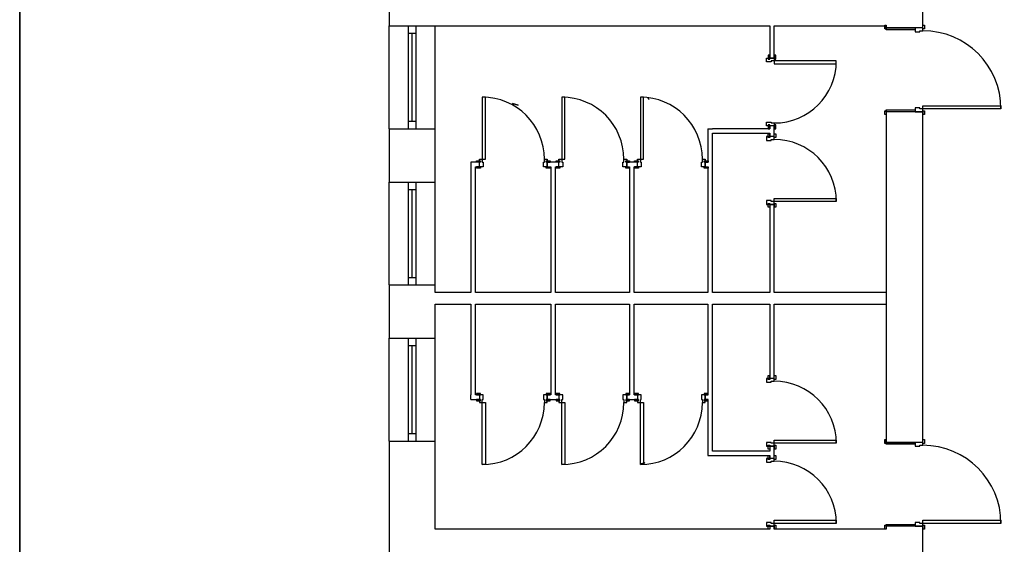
# Model space of a CAD drawing. Header units: millimetres. Extents: x -16803 to -7085, y -9068 to 2537.
# Tile 10 of 33: x -16141 to -14849, y -1048 to -360. Entities that reach past the tile are written whole.
import ezdxf

# ---------------------------------------------------------------- set-up
doc = ezdxf.new("R2010")
doc.units = ezdxf.units.MM
doc.header["$MEASUREMENT"] = 0
for name, color, linetype in [('2D - Ogólne', 7, 'Continuous'), ('DLX_BLD0_FL1_LUM 12', 1, 'Continuous'), ('Konstrukcja - Ściany zew', 7, 'Continuous')]:
    doc.layers.add(name, color=color, linetype=linetype)
doc.layers.add('DLX_BLD0_FL1_LUM 1', color=7, linetype='Continuous', true_color=0x002aff)
doc.layers.add('DLX_BLD0_FL1_LUM 6', color=7, linetype='Continuous', true_color=0x002aff)
doc.layers.add('elektryka', color=255, linetype='Continuous', lineweight=35)

msp = doc.modelspace()

# ---------------------------------------------------------------- linework, layer by layer
at = {"layer": '2D - Ogólne', "color": 7, "linetype": 'Continuous', "lineweight": -3}
msp.add_line((-15004.2, -707.7), (-15004.2, -732.7), dxfattribs=at)
at = {"layer": 'DLX_BLD0_FL1_LUM 1', "lineweight": -3}
for points in [[(-15088.6, -442.1, 0), (-15088.6, -442.1, 0)], [(-15088.6, -442.1, 0), (-15088.6, -442.1, 0)], [(-15073.6, -442.1, 0), (-15073.6, -442.1, 0)], [(-15073.6, -442.1, 0), (-15073.6, -442.1, 0)], [(-15502.3, -456.7, 0), (-15502.3, -456.7, 0)], [(-15502.3, -456.7, 0), (-15502.3, -456.7, 0)], [(-15487.3, -471.7, 0), (-15494.8, -469.7, 0)], [(-15494.8, -469.7, 0), (-15494.8, -469.7, 0)], [(-15494.8, -469.7, 0), (-15487.3, -471.7, 0)], [(-15494.8, -469.7, 0), (-15494.8, -469.7, 0)], [(-15494.8, -469.7, 0), (-15487.3, -471.7, 0)], [(-15487.3, -471.7, 0), (-15494.8, -469.7, 0)], [(-15487.3, -471.7, 0), (-15487.3, -471.7, 0)], [(-15487.3, -471.7, 0), (-15487.3, -471.7, 0)], [(-15276.3, -469.7, 0), (-15276.3, -469.7, 0)], [(-15276.3, -469.7, 0), (-15276.3, -469.7, 0)], [(-15088.6, -468, 0), (-15088.6, -468, 0)], [(-15088.6, -468, 0), (-15088.6, -468, 0)], [(-15213.1, -797.8, 0), (-15213.1, -797.8, 0)], [(-15213.1, -797.8, 0), (-15213.1, -797.8, 0)], [(-15483.8, -923.5, 0), (-15483.8, -923.5, 0)], [(-15483.8, -923.5, 0), (-15483.8, -923.5, 0)], [(-15270.8, -918.1, 0), (-15270.8, -918.1, 0)], [(-15270.8, -918.1, 0), (-15270.8, -918.1, 0)], [(-15509.8, -938.5, 0), (-15509.8, -938.5, 0)], [(-15509.8, -938.5, 0), (-15509.8, -938.5, 0)], [(-15483.8, -938.5, 0), (-15483.8, -938.5, 0)], [(-15483.8, -938.5, 0), (-15483.8, -938.5, 0)], [(-15102, -953.3, 0), (-15102, -953.3, 0)], [(-15102, -953.3, 0), (-15102, -953.3, 0)], [(-15094.5, -966.2, 0), (-15094.5, -966.2, 0)], [(-15094.5, -966.2, 0), (-15094.5, -966.2, 0)]]:
    msp.add_polyline3d(points, dxfattribs=at)
at = {"layer": 'DLX_BLD0_FL1_LUM 12', "lineweight": -3}
for points in [[(-15318.8, -460.8, 0), (-15318.8, -460.8, 0)], [(-15318.8, -460.8, 0), (-15318.8, -460.8, 0)], [(-15317, -462.6, 0), (-15315.2, -464.5, 0)], [(-15315.2, -464.5, 0), (-15317, -462.6, 0)], [(-15315.2, -464.5, 0), (-15315.2, -464.5, 0)], [(-15315.2, -464.5, 0), (-15315.2, -464.5, 0)], [(-15305.2, -464.5, 0), (-15305.2, -464.5, 0)], [(-15305.2, -464.5, 0), (-15305.2, -464.5, 0)], [(-15301.5, -460.8, 0), (-15301.5, -460.8, 0)], [(-15301.5, -460.8, 0), (-15301.5, -460.8, 0)], [(-15091.4, -914.5, 0), (-15091.4, -914.5, 0)], [(-15091.4, -914.5, 0), (-15091.4, -914.5, 0)], [(-15081.4, -914.5, 0), (-15081.4, -914.5, 0)], [(-15081.4, -914.5, 0), (-15081.4, -914.5, 0)], [(-15326, -922.4, 0), (-15326, -922.4, 0)], [(-15326, -922.4, 0), (-15326, -922.4, 0)], [(-15321, -941.1, 0), (-15326, -942.4, 0)], [(-15326, -942.4, 0), (-15321, -941.1, 0)], [(-15326, -942.4, 0), (-15321, -941.1, 0)], [(-15326, -942.4, 0), (-15326, -942.4, 0)], [(-15326, -942.4, 0), (-15326, -942.4, 0)], [(-15321, -941.1, 0), (-15321, -941.1, 0)], [(-15321, -941.1, 0), (-15321, -941.1, 0)]]:
    msp.add_polyline3d(points, dxfattribs=at)
at = {"layer": 'DLX_BLD0_FL1_LUM 6', "lineweight": -3}
for points in [[(-15010.8, -563, 0), (-15010.8, -563, 0)], [(-15010.8, -563, 0), (-15010.8, -563, 0)], [(-15005.3, -563, 0), (-15005.3, -563, 0)], [(-15005.3, -563, 0), (-15005.3, -563, 0)], [(-15005.6, -737, 0), (-15005.6, -737, 0)], [(-15005.6, -737, 0), (-15005.6, -737, 0)], [(-15011.1, -855.8, 0), (-15011.1, -855.8, 0)], [(-15011.1, -855.8, 0), (-15011.1, -855.8, 0)], [(-15010.8, -859.6, 0), (-15010.8, -859.6, 0)], [(-15010.8, -859.6, 0), (-15010.8, -859.6, 0)], [(-15005.3, -917.1, 0), (-15005.3, -917.1, 0)], [(-15005.3, -917.1, 0), (-15005.3, -917.1, 0)]]:
    msp.add_polyline3d(points, dxfattribs=at)
at = {"layer": 'elektryka'}
msp.add_lwpolyline([(-10141.1, 2370), (-16141.1, 2370), (-16141.1, -1830), (-10141.1, -1830)], close=True, dxfattribs=at)
at = {"layer": 'Konstrukcja - Ściany zew', "color": 7, "linetype": 'Continuous', "lineweight": -3}
for p, q in [((-15656.2, -367.7), (-15631.2, -367.7)), ((-15656.2, -502.7), (-15656.2, -367.7)), ((-15656.2, -367.7), (-15631.2, -367.7)), ((-15631.2, -367.7), (-15621.2, -367.7)), ((-15631.2, -377.7), (-15631.2, -367.7)), ((-15631.2, -367.7), (-15621.2, -367.7)), ((-15631.2, -367.7), (-15621.2, -367.7)), ((-15621.2, -367.7), (-15596.2, -367.7)), ((-15621.2, -367.7), (-15621.2, -377.7)), ((-15621.2, -367.7), (-15596.2, -367.7)), ((-15596.2, -502.7), (-15596.2, -367.7)), ((-15006.1, -371.7), (-15006.1, -366.7)), ((-15006.1, -366.7), (-15004.2, -366.7)), ((-15004.2, -371.7), (-15006.1, -371.7)), ((-15004.2, -370.4), (-15004.2, -366.7)), ((-15004.2, -366.7), (-15004.2, -371.7)), ((-15004.2, -370.4), (-15004.2, -366.7)), ((-15004.2, -370.4), (-15004.2, -366.7)), ((-14966.2, -370.4), (-15004.2, -370.4)), ((-15004.2, -372.9), (-15004.2, -370.4)), ((-15004.2, -370.4), (-14966.2, -370.4)), ((-14966.2, -370.4), (-15004.2, -370.4)), ((-14966.2, -370.4), (-15004.2, -370.4)), ((-14966.2, -372.9), (-15004.2, -372.9)), ((-14956.2, -370.4), (-14966.2, -370.4)), ((-14966.2, -370.4), (-14966.2, -372.9)), ((-14956.2, -370.4), (-14966.2, -370.4)), ((-14966.2, -370.4), (-14966.2, -375.4)), ((-14956.2, -370.4), (-14966.2, -370.4)), ((-14956.2, -370.4), (-14966.2, -370.4)), ((-14960.2, -375.4), (-14960.2, -374.2)), ((-14960.2, -374.2), (-14956.2, -374.2)), ((-14956.2, -370.4), (-14956.2, -366.7)), ((-14956.2, -371.7), (-14956.2, -366.7)), ((-14956.2, -366.7), (-14954.3, -366.7)), ((-14956.2, -370.4), (-14956.2, -366.7)), ((-14956.2, -370.4), (-14956.2, -366.7)), ((-14956.2, -374.2), (-14956.2, -370.4)), ((-14954.3, -371.7), (-14956.2, -371.7)), ((-14954.3, -366.7), (-14954.3, -371.7)), ((-15621.2, -377.7), (-15631.2, -377.7)), ((-15631.2, -492.7), (-15631.2, -377.7)), ((-15626.2, -492.7), (-15626.2, -377.7)), ((-15621.2, -377.7), (-15621.2, -492.7)), ((-14966.2, -375.4), (-14960.2, -375.4)), ((-15161.2, -410), (-15151.2, -410)), ((-15161.2, -415), (-15161.2, -410)), ((-15157.2, -406.3), (-15159.1, -406.3)), ((-15159.1, -406.3), (-15159.1, -411.3)), ((-15159.1, -411.3), (-15157.2, -411.3)), ((-15157.2, -410), (-15157.2, -406.3)), ((-15157.2, -411.3), (-15157.2, -406.3)), ((-15157.2, -410), (-15157.2, -406.3)), ((-15157.2, -410), (-15157.2, -406.3)), ((-15151.2, -410), (-15157.2, -410)), ((-15151.2, -410), (-15157.2, -410)), ((-15151.2, -410), (-15157.2, -410)), ((-15151.2, -410), (-15151.2, -406.3)), ((-15149.3, -406.3), (-15151.2, -406.3)), ((-15151.2, -406.3), (-15151.2, -411.3)), ((-15151.2, -410), (-15151.2, -406.3)), ((-15151.2, -410), (-15151.2, -406.3)), ((-15151.2, -410), (-15151.2, -413.8)), ((-15151.2, -411.3), (-15149.3, -411.3)), ((-15149.3, -411.3), (-15149.3, -406.3)), ((-15155.2, -415), (-15161.2, -415)), ((-15151.2, -413.8), (-15155.2, -413.8)), ((-15155.2, -413.8), (-15155.2, -415)), ((-15069.8, -413.8), (-15151.2, -413.8)), ((-15151.2, -413.8), (-15151.2, -417.8)), ((-15151.2, -417.8), (-15069.8, -417.8)), ((-15069.8, -417.8), (-15069.8, -413.8)), ((-15534.2, -461.3), (-15534.2, -542.7)), ((-15530.2, -461.3), (-15534.2, -461.3)), ((-15530.2, -542.7), (-15530.2, -461.3)), ((-15429.9, -461.3), (-15429.9, -542.7)), ((-15425.9, -461.3), (-15429.9, -461.3)), ((-15425.9, -542.7), (-15425.9, -461.3)), ((-15326.9, -461.3), (-15326.9, -542.7)), ((-15322.9, -461.3), (-15326.9, -461.3)), ((-15322.9, -542.7), (-15322.9, -461.3)), ((-15004.2, -480.4), (-15004.2, -477.9)), ((-15004.2, -477.9), (-14966.2, -477.9)), ((-14960.2, -475.4), (-14966.2, -475.4)), ((-14966.2, -475.4), (-14966.2, -480.4)), ((-14966.2, -477.9), (-14966.2, -480.4)), ((-14960.2, -476.6), (-14960.2, -475.4)), ((-14956.2, -476.6), (-14960.2, -476.6)), ((-14956.2, -476.6), (-14956.2, -472.6)), ((-14956.2, -472.6), (-14853.8, -472.6)), ((-14956.2, -480.4), (-14956.2, -476.6)), ((-14853.8, -476.6), (-14956.2, -476.6)), ((-14853.8, -472.6), (-14853.8, -476.6)), ((-15006.1, -484.1), (-15006.1, -479.1)), ((-15006.1, -479.1), (-15004.2, -479.1)), ((-15004.2, -484.1), (-15006.1, -484.1)), ((-15004.2, -479.1), (-15004.2, -484.1)), ((-15004.2, -480.4), (-15004.2, -484.1)), ((-14966.2, -480.4), (-15004.2, -480.4)), ((-14966.2, -480.4), (-15004.2, -480.4)), ((-14966.2, -480.4), (-15004.2, -480.4)), ((-14966.2, -480.4), (-15004.2, -480.4)), ((-15004.2, -480.4), (-15004.2, -484.1)), ((-15004.2, -480.4), (-15004.2, -484.1)), ((-14956.2, -480.4), (-14966.2, -480.4)), ((-14966.2, -480.4), (-14956.2, -480.4)), ((-14956.2, -480.4), (-14966.2, -480.4)), ((-14956.2, -480.4), (-14966.2, -480.4)), ((-14956.2, -484.1), (-14956.2, -479.1)), ((-14956.2, -479.1), (-14954.3, -479.1)), ((-14956.2, -480.4), (-14956.2, -484.1)), ((-14956.2, -480.4), (-14956.2, -484.1)), ((-14956.2, -480.4), (-14956.2, -484.1)), ((-14954.3, -484.1), (-14956.2, -484.1)), ((-14954.3, -479.1), (-14954.3, -484.1)), ((-15656.2, -502.7), (-15631.2, -502.7)), ((-15656.2, -502.7), (-15631.2, -502.7)), ((-15631.2, -502.7), (-15631.2, -492.7)), ((-15631.2, -492.7), (-15621.2, -492.7)), ((-15631.2, -502.7), (-15621.2, -502.7)), ((-15631.2, -502.7), (-15621.2, -502.7)), ((-15631.2, -502.7), (-15621.2, -502.7)), ((-15621.2, -492.7), (-15621.2, -502.7)), ((-15621.2, -502.7), (-15596.2, -502.7)), ((-15621.2, -502.7), (-15596.2, -502.7)), ((-15161.2, -494), (-15155.2, -494)), ((-15161.2, -499), (-15161.2, -494)), ((-15151.2, -499), (-15161.2, -499)), ((-15159.1, -497.7), (-15159.1, -502.7)), ((-15157.2, -497.7), (-15159.1, -497.7)), ((-15159.1, -502.7), (-15157.2, -502.7)), ((-15157.2, -502.7), (-15157.2, -497.7)), ((-15157.2, -499), (-15157.2, -502.7)), ((-15151.2, -499), (-15157.2, -499)), ((-15151.2, -499), (-15157.2, -499)), ((-15151.2, -499), (-15157.2, -499)), ((-15157.2, -499), (-15157.2, -502.7)), ((-15157.2, -499), (-15157.2, -502.7)), ((-15155.2, -494), (-15155.2, -495.2)), ((-15155.2, -495.2), (-15151.2, -495.2)), ((-15151.2, -495.2), (-15151.2, -499)), ((-15151.2, -497.7), (-15151.2, -502.7)), ((-15149.3, -497.7), (-15151.2, -497.7)), ((-15151.2, -499), (-15151.2, -502.7)), ((-15151.2, -499), (-15151.2, -502.7)), ((-15151.2, -499), (-15151.2, -502.7)), ((-15151.2, -502.7), (-15149.3, -502.7)), ((-15149.3, -502.7), (-15149.3, -497.7)), ((-15151.2, -513), (-15161.2, -513)), ((-15161.2, -513), (-15161.2, -518)), ((-15159.1, -514.3), (-15159.1, -509.3)), ((-15159.1, -509.3), (-15157.2, -509.3)), ((-15157.2, -514.3), (-15159.1, -514.3)), ((-15157.2, -513), (-15157.2, -509.3)), ((-15157.2, -509.3), (-15157.2, -514.3)), ((-15157.2, -513), (-15157.2, -509.3)), ((-15157.2, -513), (-15157.2, -509.3)), ((-15151.2, -513), (-15157.2, -513)), ((-15151.2, -513), (-15157.2, -513)), ((-15151.2, -513), (-15157.2, -513)), ((-15151.2, -513), (-15151.2, -509.3)), ((-15151.2, -514.3), (-15151.2, -509.3)), ((-15151.2, -509.3), (-15149.3, -509.3)), ((-15151.2, -513), (-15151.2, -509.3)), ((-15151.2, -513), (-15151.2, -509.3)), ((-15151.2, -516.8), (-15151.2, -513)), ((-15149.3, -514.3), (-15151.2, -514.3)), ((-15149.3, -509.3), (-15149.3, -514.3)), ((-15161.2, -518), (-15155.2, -518)), ((-15155.2, -518), (-15155.2, -516.8)), ((-15155.2, -516.8), (-15151.2, -516.8)), ((-15541.7, -546.7), (-15541.7, -544.8)), ((-15541.7, -544.8), (-15536.7, -544.8)), ((-15538, -546.7), (-15541.7, -546.7)), ((-15536.7, -546.7), (-15541.7, -546.7)), ((-15538, -546.7), (-15541.7, -546.7)), ((-15538, -546.7), (-15541.7, -546.7)), ((-15538, -552.7), (-15541.7, -552.7)), ((-15541.7, -554.6), (-15541.7, -552.7)), ((-15541.7, -552.7), (-15536.7, -552.7)), ((-15538, -552.7), (-15541.7, -552.7)), ((-15538, -552.7), (-15541.7, -552.7)), ((-15536.7, -554.6), (-15541.7, -554.6)), ((-15538, -552.7), (-15538, -542.7)), ((-15538, -542.7), (-15534.2, -542.7)), ((-15538, -552.7), (-15538, -546.7)), ((-15538, -552.7), (-15538, -546.7)), ((-15538, -552.7), (-15538, -546.7)), ((-15533, -552.7), (-15538, -552.7)), ((-15536.7, -544.8), (-15536.7, -546.7)), ((-15536.7, -552.7), (-15536.7, -554.6)), ((-15534.2, -542.7), (-15534.2, -546.7)), ((-15534.2, -542.7), (-15530.2, -542.7)), ((-15534.2, -546.7), (-15533, -546.7)), ((-15533, -546.7), (-15533, -552.7)), ((-15454, -552.7), (-15454, -546.7)), ((-15454, -546.7), (-15452.8, -546.7)), ((-15449, -552.7), (-15454, -552.7)), ((-15452.8, -546.7), (-15452.8, -542.7)), ((-15452.8, -542.7), (-15449, -542.7)), ((-15450.3, -544.8), (-15445.3, -544.8)), ((-15450.3, -546.7), (-15450.3, -544.8)), ((-15445.3, -546.7), (-15450.3, -546.7)), ((-15450.3, -552.7), (-15445.3, -552.7)), ((-15450.3, -554.6), (-15450.3, -552.7)), ((-15445.3, -554.6), (-15450.3, -554.6)), ((-15449, -542.7), (-15449, -552.7)), ((-15449, -546.7), (-15445.3, -546.7)), ((-15449, -552.7), (-15449, -546.7)), ((-15449, -552.7), (-15449, -546.7)), ((-15449, -552.7), (-15449, -546.7)), ((-15449, -546.7), (-15445.3, -546.7)), ((-15449, -546.7), (-15445.3, -546.7)), ((-15449, -552.7), (-15445.3, -552.7)), ((-15449, -552.7), (-15445.3, -552.7)), ((-15449, -552.7), (-15445.3, -552.7)), ((-15445.3, -544.8), (-15445.3, -546.7)), ((-15445.3, -552.7), (-15445.3, -554.6)), ((-15437.4, -546.7), (-15437.4, -544.8)), ((-15437.4, -544.8), (-15432.4, -544.8)), ((-15433.7, -546.7), (-15437.4, -546.7)), ((-15432.4, -546.7), (-15437.4, -546.7)), ((-15433.7, -546.7), (-15437.4, -546.7)), ((-15433.7, -546.7), (-15437.4, -546.7)), ((-15433.7, -552.7), (-15437.4, -552.7)), ((-15437.4, -554.6), (-15437.4, -552.7)), ((-15437.4, -552.7), (-15432.4, -552.7)), ((-15433.7, -552.7), (-15437.4, -552.7)), ((-15433.7, -552.7), (-15437.4, -552.7)), ((-15432.4, -554.6), (-15437.4, -554.6)), ((-15433.7, -552.7), (-15433.7, -542.7)), ((-15433.7, -542.7), (-15429.9, -542.7)), ((-15433.7, -552.7), (-15433.7, -546.7)), ((-15433.7, -552.7), (-15433.7, -546.7)), ((-15433.7, -552.7), (-15433.7, -546.7)), ((-15428.7, -552.7), (-15433.7, -552.7)), ((-15432.4, -544.8), (-15432.4, -546.7)), ((-15432.4, -552.7), (-15432.4, -554.6)), ((-15429.9, -542.7), (-15429.9, -546.7)), ((-15429.9, -542.7), (-15425.9, -542.7)), ((-15429.9, -546.7), (-15428.7, -546.7)), ((-15428.7, -546.7), (-15428.7, -552.7)), ((-15349.7, -552.7), (-15349.7, -546.7)), ((-15349.7, -546.7), (-15348.5, -546.7)), ((-15344.7, -552.7), (-15349.7, -552.7)), ((-15348.5, -546.7), (-15348.5, -542.7)), ((-15348.5, -542.7), (-15344.7, -542.7)), ((-15346, -544.8), (-15341, -544.8)), ((-15346, -546.7), (-15346, -544.8)), ((-15341, -546.7), (-15346, -546.7)), ((-15346, -552.7), (-15341, -552.7)), ((-15346, -554.6), (-15346, -552.7)), ((-15341, -554.6), (-15346, -554.6)), ((-15344.7, -542.7), (-15344.7, -552.7)), ((-15344.7, -546.7), (-15341, -546.7)), ((-15344.7, -552.7), (-15344.7, -546.7)), ((-15344.7, -552.7), (-15344.7, -546.7)), ((-15344.7, -552.7), (-15344.7, -546.7)), ((-15344.7, -546.7), (-15341, -546.7)), ((-15344.7, -546.7), (-15341, -546.7)), ((-15344.7, -552.7), (-15341, -552.7)), ((-15344.7, -552.7), (-15341, -552.7)), ((-15344.7, -552.7), (-15341, -552.7)), ((-15341, -544.8), (-15341, -546.7)), ((-15341, -552.7), (-15341, -554.6)), ((-15334.4, -546.7), (-15334.4, -544.8)), ((-15334.4, -544.8), (-15329.4, -544.8)), ((-15330.7, -546.7), (-15334.4, -546.7)), ((-15329.4, -546.7), (-15334.4, -546.7)), ((-15330.7, -546.7), (-15334.4, -546.7)), ((-15330.7, -546.7), (-15334.4, -546.7)), ((-15330.7, -552.7), (-15334.4, -552.7)), ((-15334.4, -554.6), (-15334.4, -552.7)), ((-15334.4, -552.7), (-15329.4, -552.7)), ((-15330.7, -552.7), (-15334.4, -552.7)), ((-15330.7, -552.7), (-15334.4, -552.7)), ((-15329.4, -554.6), (-15334.4, -554.6)), ((-15330.7, -552.7), (-15330.7, -542.7)), ((-15330.7, -542.7), (-15326.9, -542.7)), ((-15330.7, -552.7), (-15330.7, -546.7)), ((-15330.7, -552.7), (-15330.7, -546.7)), ((-15330.7, -552.7), (-15330.7, -546.7)), ((-15325.7, -552.7), (-15330.7, -552.7)), ((-15329.4, -544.8), (-15329.4, -546.7)), ((-15329.4, -552.7), (-15329.4, -554.6)), ((-15326.9, -542.7), (-15326.9, -546.7)), ((-15326.9, -542.7), (-15322.9, -542.7)), ((-15326.9, -546.7), (-15325.7, -546.7)), ((-15325.7, -546.7), (-15325.7, -552.7)), ((-15246.7, -552.7), (-15246.7, -546.7)), ((-15246.7, -546.7), (-15245.5, -546.7)), ((-15241.7, -552.7), (-15246.7, -552.7)), ((-15245.5, -546.7), (-15245.5, -542.7)), ((-15245.5, -542.7), (-15241.7, -542.7)), ((-15243, -544.8), (-15238, -544.8)), ((-15243, -546.7), (-15243, -544.8)), ((-15238, -546.7), (-15243, -546.7)), ((-15243, -552.7), (-15238, -552.7)), ((-15243, -554.6), (-15243, -552.7)), ((-15238, -554.6), (-15243, -554.6)), ((-15241.7, -542.7), (-15241.7, -552.7)), ((-15241.7, -546.7), (-15238, -546.7)), ((-15241.7, -552.7), (-15241.7, -546.7)), ((-15241.7, -552.7), (-15241.7, -546.7)), ((-15241.7, -552.7), (-15241.7, -546.7)), ((-15241.7, -546.7), (-15238, -546.7)), ((-15241.7, -546.7), (-15238, -546.7)), ((-15241.7, -552.7), (-15238, -552.7)), ((-15241.7, -552.7), (-15238, -552.7)), ((-15241.7, -552.7), (-15238, -552.7)), ((-15238, -544.8), (-15238, -546.7)), ((-15238, -552.7), (-15238, -554.6)), ((-15656.2, -572.7), (-15631.2, -572.7)), ((-15656.2, -707.7), (-15656.2, -572.7)), ((-15656.2, -572.7), (-15631.2, -572.7)), ((-15631.2, -572.7), (-15621.2, -572.7)), ((-15631.2, -582.7), (-15631.2, -572.7)), ((-15631.2, -572.7), (-15621.2, -572.7)), ((-15631.2, -572.7), (-15621.2, -572.7)), ((-15621.2, -572.7), (-15596.2, -572.7)), ((-15621.2, -572.7), (-15621.2, -582.7)), ((-15621.2, -572.7), (-15596.2, -572.7)), ((-15596.2, -707.7), (-15596.2, -572.7)), ((-15621.2, -582.7), (-15631.2, -582.7)), ((-15631.2, -697.7), (-15631.2, -582.7)), ((-15626.2, -697.7), (-15626.2, -582.7)), ((-15621.2, -582.7), (-15621.2, -697.7)), ((-15155.2, -597), (-15161.2, -597)), ((-15161.2, -597), (-15161.2, -602)), ((-15161.2, -602), (-15151.2, -602)), ((-15159.1, -605.7), (-15159.1, -600.7)), ((-15159.1, -600.7), (-15157.2, -600.7)), ((-15157.2, -605.7), (-15159.1, -605.7)), ((-15157.2, -600.7), (-15157.2, -605.7)), ((-15157.2, -602), (-15157.2, -605.7)), ((-15151.2, -602), (-15157.2, -602)), ((-15151.2, -602), (-15157.2, -602)), ((-15151.2, -602), (-15157.2, -602)), ((-15157.2, -602), (-15157.2, -605.7)), ((-15157.2, -602), (-15157.2, -605.7)), ((-15155.2, -598.2), (-15155.2, -597)), ((-15151.2, -598.2), (-15155.2, -598.2)), ((-15151.2, -598.2), (-15151.2, -594.2)), ((-15151.2, -594.2), (-15069.8, -594.2)), ((-15151.2, -602), (-15151.2, -598.2)), ((-15069.8, -598.2), (-15151.2, -598.2)), ((-15151.2, -605.7), (-15151.2, -600.7)), ((-15151.2, -600.7), (-15149.3, -600.7)), ((-15151.2, -602), (-15151.2, -605.7)), ((-15151.2, -602), (-15151.2, -605.7)), ((-15151.2, -602), (-15151.2, -605.7)), ((-15149.3, -605.7), (-15151.2, -605.7)), ((-15149.3, -600.7), (-15149.3, -605.7)), ((-15069.8, -594.2), (-15069.8, -598.2)), ((-15656.2, -707.7), (-15631.2, -707.7)), ((-15656.2, -707.7), (-15631.2, -707.7)), ((-15631.2, -707.7), (-15631.2, -697.7)), ((-15631.2, -697.7), (-15621.2, -697.7)), ((-15631.2, -707.7), (-15621.2, -707.7)), ((-15631.2, -707.7), (-15621.2, -707.7)), ((-15631.2, -707.7), (-15621.2, -707.7)), ((-15621.2, -697.7), (-15621.2, -707.7)), ((-15621.2, -707.7), (-15596.2, -707.7)), ((-15621.2, -707.7), (-15596.2, -707.7)), ((-15656.2, -777.6), (-15631.2, -777.6)), ((-15656.2, -912.6), (-15656.2, -777.6)), ((-15656.2, -777.6), (-15631.2, -777.6)), ((-15631.2, -777.6), (-15621.2, -777.6)), ((-15631.2, -787.6), (-15631.2, -777.6)), ((-15631.2, -777.6), (-15621.2, -777.6)), ((-15631.2, -777.6), (-15621.2, -777.6)), ((-15621.2, -787.6), (-15631.2, -787.6)), ((-15631.2, -902.6), (-15631.2, -787.6)), ((-15626.2, -902.6), (-15626.2, -787.6)), ((-15621.2, -777.6), (-15596.2, -777.6)), ((-15621.2, -777.6), (-15621.2, -787.6)), ((-15621.2, -777.6), (-15596.2, -777.6)), ((-15621.2, -787.6), (-15621.2, -902.6)), ((-15596.2, -912.6), (-15596.2, -777.6)), ((-15159.1, -831.5), (-15159.1, -826.5)), ((-15159.1, -826.5), (-15157.2, -826.5)), ((-15157.2, -830.2), (-15157.2, -826.5)), ((-15157.2, -826.5), (-15157.2, -831.5)), ((-15157.2, -830.2), (-15157.2, -826.5)), ((-15157.2, -830.2), (-15157.2, -826.5)), ((-15151.2, -830.2), (-15151.2, -826.5)), ((-15151.2, -831.5), (-15151.2, -826.5)), ((-15151.2, -826.5), (-15149.3, -826.5)), ((-15151.2, -830.2), (-15151.2, -826.5)), ((-15151.2, -830.2), (-15151.2, -826.5)), ((-15149.3, -826.5), (-15149.3, -831.5)), ((-15151.2, -830.2), (-15161.2, -830.2)), ((-15161.2, -830.2), (-15161.2, -835.2)), ((-15161.2, -835.2), (-15155.2, -835.2)), ((-15157.2, -831.5), (-15159.1, -831.5)), ((-15151.2, -830.2), (-15157.2, -830.2)), ((-15151.2, -830.2), (-15157.2, -830.2)), ((-15151.2, -830.2), (-15157.2, -830.2)), ((-15155.2, -835.2), (-15155.2, -834)), ((-15155.2, -834), (-15151.2, -834)), ((-15151.2, -834), (-15151.2, -830.2)), ((-15149.3, -831.5), (-15151.2, -831.5)), ((-15536.7, -850), (-15541.7, -850)), ((-15541.7, -850), (-15541.7, -851.9)), ((-15538, -851.9), (-15541.7, -851.9)), ((-15541.7, -851.9), (-15536.7, -851.9)), ((-15538, -851.9), (-15541.7, -851.9)), ((-15538, -851.9), (-15541.7, -851.9)), ((-15538, -851.9), (-15538, -857.9)), ((-15538, -851.9), (-15538, -861.9)), ((-15533, -851.9), (-15538, -851.9)), ((-15538, -851.9), (-15538, -857.9)), ((-15538, -851.9), (-15538, -857.9)), ((-15536.7, -851.9), (-15536.7, -850)), ((-15533, -857.9), (-15533, -851.9)), ((-15454, -851.9), (-15454, -857.9)), ((-15449, -851.9), (-15454, -851.9)), ((-15445.3, -850), (-15450.3, -850)), ((-15450.3, -850), (-15450.3, -851.9)), ((-15450.3, -851.9), (-15445.3, -851.9)), ((-15449, -851.9), (-15445.3, -851.9)), ((-15449, -851.9), (-15449, -857.9)), ((-15449, -861.9), (-15449, -851.9)), ((-15449, -851.9), (-15449, -857.9)), ((-15449, -851.9), (-15449, -857.9)), ((-15449, -851.9), (-15445.3, -851.9)), ((-15449, -851.9), (-15445.3, -851.9)), ((-15445.3, -851.9), (-15445.3, -850)), ((-15432.4, -850), (-15437.4, -850)), ((-15437.4, -850), (-15437.4, -851.9)), ((-15433.7, -851.9), (-15437.4, -851.9)), ((-15437.4, -851.9), (-15432.4, -851.9)), ((-15433.7, -851.9), (-15437.4, -851.9)), ((-15433.7, -851.9), (-15437.4, -851.9)), ((-15433.7, -851.9), (-15433.7, -857.9)), ((-15433.7, -851.9), (-15433.7, -861.9)), ((-15428.7, -851.9), (-15433.7, -851.9)), ((-15433.7, -851.9), (-15433.7, -857.9)), ((-15433.7, -851.9), (-15433.7, -857.9)), ((-15432.4, -851.9), (-15432.4, -850)), ((-15428.7, -857.9), (-15428.7, -851.9)), ((-15349.7, -851.9), (-15349.7, -857.9)), ((-15344.7, -851.9), (-15349.7, -851.9)), ((-15341, -850), (-15346, -850)), ((-15346, -850), (-15346, -851.9)), ((-15346, -851.9), (-15341, -851.9)), ((-15344.7, -851.9), (-15341, -851.9)), ((-15344.7, -851.9), (-15344.7, -857.9)), ((-15344.7, -861.9), (-15344.7, -851.9)), ((-15344.7, -851.9), (-15344.7, -857.9)), ((-15344.7, -851.9), (-15344.7, -857.9)), ((-15344.7, -851.9), (-15341, -851.9)), ((-15344.7, -851.9), (-15341, -851.9)), ((-15341, -851.9), (-15341, -850)), ((-15329.4, -850), (-15334.4, -850)), ((-15334.4, -850), (-15334.4, -851.9)), ((-15330.7, -851.9), (-15334.4, -851.9)), ((-15334.4, -851.9), (-15329.4, -851.9)), ((-15330.7, -851.9), (-15334.4, -851.9)), ((-15330.7, -851.9), (-15334.4, -851.9)), ((-15330.7, -851.9), (-15330.7, -857.9)), ((-15330.7, -851.9), (-15330.7, -861.9)), ((-15325.7, -851.9), (-15330.7, -851.9)), ((-15330.7, -851.9), (-15330.7, -857.9)), ((-15330.7, -851.9), (-15330.7, -857.9)), ((-15329.4, -851.9), (-15329.4, -850)), ((-15325.7, -857.9), (-15325.7, -851.9)), ((-15246.7, -851.9), (-15246.7, -857.9)), ((-15241.7, -851.9), (-15246.7, -851.9)), ((-15238, -850), (-15243, -850)), ((-15243, -850), (-15243, -851.9)), ((-15243, -851.9), (-15238, -851.9)), ((-15241.7, -851.9), (-15238, -851.9)), ((-15241.7, -851.9), (-15241.7, -857.9)), ((-15241.7, -861.9), (-15241.7, -851.9)), ((-15241.7, -851.9), (-15241.7, -857.9)), ((-15241.7, -851.9), (-15241.7, -857.9)), ((-15241.7, -851.9), (-15238, -851.9)), ((-15241.7, -851.9), (-15238, -851.9)), ((-15238, -851.9), (-15238, -850)), ((-15538, -857.9), (-15541.7, -857.9)), ((-15536.7, -857.9), (-15541.7, -857.9)), ((-15541.7, -857.9), (-15541.7, -859.8)), ((-15538, -857.9), (-15541.7, -857.9)), ((-15538, -857.9), (-15541.7, -857.9)), ((-15541.7, -859.8), (-15536.7, -859.8)), ((-15538, -861.9), (-15534.2, -861.9)), ((-15536.7, -859.8), (-15536.7, -857.9)), ((-15534.2, -861.9), (-15534.2, -857.9)), ((-15534.2, -857.9), (-15533, -857.9)), ((-15534.2, -943.3), (-15534.2, -861.9)), ((-15534.2, -861.9), (-15530.2, -861.9)), ((-15530.2, -861.9), (-15530.2, -943.3)), ((-15454, -857.9), (-15452.8, -857.9)), ((-15452.8, -857.9), (-15452.8, -861.9)), ((-15452.8, -861.9), (-15449, -861.9)), ((-15445.3, -857.9), (-15450.3, -857.9)), ((-15450.3, -857.9), (-15450.3, -859.8)), ((-15450.3, -859.8), (-15445.3, -859.8)), ((-15449, -857.9), (-15445.3, -857.9)), ((-15449, -857.9), (-15445.3, -857.9)), ((-15449, -857.9), (-15445.3, -857.9)), ((-15445.3, -859.8), (-15445.3, -857.9)), ((-15433.7, -857.9), (-15437.4, -857.9)), ((-15432.4, -857.9), (-15437.4, -857.9)), ((-15437.4, -857.9), (-15437.4, -859.8)), ((-15433.7, -857.9), (-15437.4, -857.9)), ((-15433.7, -857.9), (-15437.4, -857.9)), ((-15437.4, -859.8), (-15432.4, -859.8)), ((-15433.7, -861.9), (-15429.9, -861.9)), ((-15432.4, -859.8), (-15432.4, -857.9)), ((-15429.9, -861.9), (-15429.9, -857.9)), ((-15429.9, -857.9), (-15428.7, -857.9)), ((-15429.9, -943.3), (-15429.9, -861.9)), ((-15429.9, -861.9), (-15425.9, -861.9)), ((-15425.9, -861.9), (-15425.9, -943.3)), ((-15349.7, -857.9), (-15348.5, -857.9)), ((-15348.5, -857.9), (-15348.5, -861.9)), ((-15348.5, -861.9), (-15344.7, -861.9)), ((-15341, -857.9), (-15346, -857.9)), ((-15346, -857.9), (-15346, -859.8)), ((-15346, -859.8), (-15341, -859.8)), ((-15344.7, -857.9), (-15341, -857.9)), ((-15344.7, -857.9), (-15341, -857.9)), ((-15344.7, -857.9), (-15341, -857.9)), ((-15341, -859.8), (-15341, -857.9)), ((-15330.7, -857.9), (-15334.4, -857.9)), ((-15329.4, -857.9), (-15334.4, -857.9)), ((-15334.4, -857.9), (-15334.4, -859.8)), ((-15330.7, -857.9), (-15334.4, -857.9)), ((-15330.7, -857.9), (-15334.4, -857.9)), ((-15334.4, -859.8), (-15329.4, -859.8)), ((-15330.7, -861.9), (-15326.9, -861.9)), ((-15329.4, -859.8), (-15329.4, -857.9)), ((-15326.9, -861.9), (-15326.9, -857.9)), ((-15326.9, -857.9), (-15325.7, -857.9)), ((-15326.9, -943.3), (-15326.9, -861.9)), ((-15326.9, -861.9), (-15322.9, -861.9)), ((-15322.9, -861.9), (-15322.9, -943.3)), ((-15246.7, -857.9), (-15245.5, -857.9)), ((-15245.5, -857.9), (-15245.5, -861.9)), ((-15245.5, -861.9), (-15241.7, -861.9)), ((-15238, -857.9), (-15243, -857.9)), ((-15243, -857.9), (-15243, -859.8)), ((-15243, -859.8), (-15238, -859.8)), ((-15241.7, -857.9), (-15238, -857.9)), ((-15241.7, -857.9), (-15238, -857.9)), ((-15241.7, -857.9), (-15238, -857.9)), ((-15238, -859.8), (-15238, -857.9)), ((-15631.2, -912.6), (-15631.2, -902.6)), ((-15631.2, -902.6), (-15621.2, -902.6)), ((-15621.2, -902.6), (-15621.2, -912.6)), ((-15656.2, -912.6), (-15631.2, -912.6)), ((-15656.2, -912.6), (-15631.2, -912.6)), ((-15631.2, -912.6), (-15621.2, -912.6)), ((-15631.2, -912.6), (-15621.2, -912.6)), ((-15631.2, -912.6), (-15621.2, -912.6)), ((-15621.2, -912.6), (-15596.2, -912.6)), ((-15621.2, -912.6), (-15596.2, -912.6)), ((-15155.2, -914.2), (-15161.2, -914.2)), ((-15161.2, -914.2), (-15161.2, -919.2)), ((-15155.2, -915.4), (-15155.2, -914.2)), ((-15151.2, -915.4), (-15155.2, -915.4)), ((-15151.2, -915.4), (-15151.2, -911.4)), ((-15151.2, -911.4), (-15069.8, -911.4)), ((-15151.2, -919.2), (-15151.2, -915.4)), ((-15069.8, -915.4), (-15151.2, -915.4)), ((-15069.8, -911.4), (-15069.8, -915.4)), ((-15006.1, -915.5), (-15006.1, -910.5)), ((-15006.1, -910.5), (-15004.2, -910.5)), ((-15004.2, -915.5), (-15006.1, -915.5)), ((-15004.2, -914.2), (-15004.2, -910.5)), ((-15004.2, -910.5), (-15004.2, -915.5)), ((-15004.2, -914.2), (-15004.2, -910.5)), ((-15004.2, -914.2), (-15004.2, -910.5)), ((-14966.2, -914.2), (-15004.2, -914.2)), ((-15004.2, -916.7), (-15004.2, -914.2)), ((-15004.2, -914.2), (-14966.2, -914.2)), ((-14966.2, -914.2), (-15004.2, -914.2)), ((-14966.2, -914.2), (-15004.2, -914.2)), ((-14966.2, -916.7), (-15004.2, -916.7)), ((-14956.2, -914.2), (-14966.2, -914.2)), ((-14966.2, -914.2), (-14966.2, -916.7)), ((-14956.2, -914.2), (-14966.2, -914.2)), ((-14966.2, -914.2), (-14966.2, -919.2)), ((-14956.2, -914.2), (-14966.2, -914.2)), ((-14956.2, -914.2), (-14966.2, -914.2)), ((-14956.2, -914.2), (-14956.2, -910.5)), ((-14956.2, -915.5), (-14956.2, -910.5)), ((-14956.2, -910.5), (-14954.3, -910.5)), ((-14956.2, -914.2), (-14956.2, -910.5)), ((-14956.2, -914.2), (-14956.2, -910.5)), ((-14956.2, -918), (-14956.2, -914.2)), ((-14954.3, -915.5), (-14956.2, -915.5)), ((-14954.3, -910.5), (-14954.3, -915.5)), ((-15161.2, -919.2), (-15151.2, -919.2)), ((-15159.1, -922.9), (-15159.1, -917.9)), ((-15159.1, -917.9), (-15157.2, -917.9)), ((-15157.2, -922.9), (-15159.1, -922.9)), ((-15157.2, -917.9), (-15157.2, -922.9)), ((-15157.2, -919.2), (-15157.2, -922.9)), ((-15151.2, -919.2), (-15157.2, -919.2)), ((-15151.2, -919.2), (-15157.2, -919.2)), ((-15151.2, -919.2), (-15157.2, -919.2)), ((-15157.2, -919.2), (-15157.2, -922.9)), ((-15157.2, -919.2), (-15157.2, -922.9)), ((-15151.2, -922.9), (-15151.2, -917.9)), ((-15151.2, -917.9), (-15149.3, -917.9)), ((-15151.2, -919.2), (-15151.2, -922.9)), ((-15151.2, -919.2), (-15151.2, -922.9)), ((-15151.2, -919.2), (-15151.2, -922.9)), ((-15149.3, -922.9), (-15151.2, -922.9)), ((-15149.3, -917.9), (-15149.3, -922.9)), ((-14966.2, -919.2), (-14960.2, -919.2)), ((-14960.2, -919.2), (-14960.2, -918)), ((-14960.2, -918), (-14956.2, -918)), ((-15151.2, -935.2), (-15161.2, -935.2)), ((-15161.2, -935.2), (-15161.2, -940.2)), ((-15161.2, -940.2), (-15155.2, -940.2)), ((-15159.1, -936.5), (-15159.1, -931.5)), ((-15159.1, -931.5), (-15157.2, -931.5)), ((-15157.2, -936.5), (-15159.1, -936.5)), ((-15157.2, -935.2), (-15157.2, -931.5)), ((-15157.2, -931.5), (-15157.2, -936.5)), ((-15157.2, -935.2), (-15157.2, -931.5)), ((-15157.2, -935.2), (-15157.2, -931.5)), ((-15151.2, -935.2), (-15157.2, -935.2)), ((-15151.2, -935.2), (-15157.2, -935.2)), ((-15151.2, -935.2), (-15157.2, -935.2)), ((-15155.2, -940.2), (-15155.2, -939)), ((-15155.2, -939), (-15151.2, -939)), ((-15151.2, -935.2), (-15151.2, -931.5)), ((-15151.2, -936.5), (-15151.2, -931.5)), ((-15151.2, -931.5), (-15149.3, -931.5)), ((-15151.2, -935.2), (-15151.2, -931.5)), ((-15151.2, -935.2), (-15151.2, -931.5)), ((-15151.2, -939), (-15151.2, -935.2)), ((-15149.3, -936.5), (-15151.2, -936.5)), ((-15149.3, -931.5), (-15149.3, -936.5)), ((-15530.2, -943.3), (-15534.2, -943.3)), ((-15425.9, -943.3), (-15429.9, -943.3)), ((-15322.9, -943.3), (-15326.9, -943.3)), ((-15155.2, -1019.2), (-15161.2, -1019.2)), ((-15161.2, -1019.2), (-15161.2, -1024.2)), ((-15155.2, -1020.4), (-15155.2, -1019.2)), ((-15151.2, -1020.4), (-15155.2, -1020.4)), ((-15151.2, -1020.4), (-15151.2, -1016.4)), ((-15151.2, -1016.4), (-15069.8, -1016.4)), ((-15151.2, -1024.2), (-15151.2, -1020.4)), ((-15069.8, -1020.4), (-15151.2, -1020.4)), ((-15069.8, -1016.4), (-15069.8, -1020.4)), ((-14960.2, -1019.2), (-14966.2, -1019.2)), ((-14966.2, -1019.2), (-14966.2, -1024.2)), ((-14960.2, -1020.4), (-14960.2, -1019.2)), ((-14956.2, -1020.4), (-14960.2, -1020.4)), ((-14956.2, -1020.4), (-14956.2, -1016.4)), ((-14956.2, -1016.4), (-14853.8, -1016.4)), ((-14956.2, -1024.2), (-14956.2, -1020.4)), ((-14853.8, -1020.4), (-14956.2, -1020.4)), ((-14853.8, -1016.4), (-14853.8, -1020.4)), ((-15161.2, -1024.2), (-15151.2, -1024.2)), ((-15159.1, -1027.9), (-15159.1, -1022.9)), ((-15159.1, -1022.9), (-15157.2, -1022.9)), ((-15157.2, -1027.9), (-15159.1, -1027.9)), ((-15157.2, -1022.9), (-15157.2, -1027.9)), ((-15157.2, -1024.2), (-15157.2, -1027.9)), ((-15151.2, -1024.2), (-15157.2, -1024.2)), ((-15151.2, -1024.2), (-15157.2, -1024.2)), ((-15151.2, -1024.2), (-15157.2, -1024.2)), ((-15157.2, -1024.2), (-15157.2, -1027.9)), ((-15157.2, -1024.2), (-15157.2, -1027.9)), ((-15151.2, -1027.9), (-15151.2, -1022.9)), ((-15151.2, -1022.9), (-15149.3, -1022.9)), ((-15151.2, -1024.2), (-15151.2, -1027.9)), ((-15151.2, -1024.2), (-15151.2, -1027.9)), ((-15151.2, -1024.2), (-15151.2, -1027.9)), ((-15149.3, -1027.9), (-15151.2, -1027.9)), ((-15149.3, -1022.9), (-15149.3, -1027.9)), ((-15006.1, -1027.9), (-15006.1, -1022.9)), ((-15006.1, -1022.9), (-15004.2, -1022.9)), ((-15004.2, -1027.9), (-15006.1, -1027.9)), ((-15004.2, -1024.2), (-15004.2, -1021.7)), ((-15004.2, -1021.7), (-14966.2, -1021.7)), ((-15004.2, -1022.9), (-15004.2, -1027.9)), ((-15004.2, -1024.2), (-15004.2, -1027.9)), ((-14966.2, -1024.2), (-15004.2, -1024.2)), ((-14966.2, -1024.2), (-15004.2, -1024.2)), ((-14966.2, -1024.2), (-15004.2, -1024.2)), ((-14966.2, -1024.2), (-15004.2, -1024.2)), ((-15004.2, -1024.2), (-15004.2, -1027.9)), ((-15004.2, -1024.2), (-15004.2, -1027.9)), ((-14966.2, -1021.7), (-14966.2, -1024.2)), ((-14956.2, -1024.2), (-14966.2, -1024.2)), ((-14966.2, -1024.2), (-14956.2, -1024.2)), ((-14956.2, -1024.2), (-14966.2, -1024.2)), ((-14956.2, -1024.2), (-14966.2, -1024.2)), ((-14956.2, -1027.9), (-14956.2, -1022.9)), ((-14956.2, -1022.9), (-14954.3, -1022.9)), ((-14956.2, -1024.2), (-14956.2, -1027.9)), ((-14956.2, -1024.2), (-14956.2, -1027.9)), ((-14956.2, -1024.2), (-14956.2, -1027.9)), ((-14954.3, -1027.9), (-14956.2, -1027.9)), ((-14954.3, -1022.9), (-14954.3, -1027.9))]:
    msp.add_line(p, q, dxfattribs=at)
for points in [[(-14956.2, -370.4), (-14956.2, -223.5)], [(-15656.2, -298.1), (-15656.2, -367.7)], [(-15596.2, -367.7), (-15157.2, -367.7)], [(-15157.2, -367.7), (-15157.2, -410)], [(-15151.2, -367.7), (-15004.2, -367.7)], [(-15151.2, -410), (-15151.2, -367.7)], [(-15004.2, -367.7), (-15004.2, -370.4)], [(-15004.2, -480.4), (-15004.2, -717.7)], [(-14956.2, -914.2), (-14956.2, -480.4)], [(-15656.2, -502.7), (-15656.2, -572.7)], [(-15596.2, -572.7), (-15596.2, -502.7)], [(-15238.2, -502.7), (-15232.2, -502.7)], [(-15238.2, -502.7), (-15238.2, -546.7)], [(-15157.2, -502.7), (-15232.2, -502.7)], [(-15157.2, -499), (-15157.2, -502.7)], [(-15151.2, -513), (-15151.2, -499)], [(-15232.2, -717.7), (-15232.2, -508.7)], [(-15232.2, -508.7), (-15157.2, -508.7)], [(-15157.2, -508.7), (-15157.2, -513)], [(-15549.2, -546.7), (-15549.2, -552.7)], [(-15538, -546.7), (-15549.2, -546.7)], [(-15549.2, -552.7), (-15549.2, -717.7)], [(-15543.2, -552.7), (-15538, -552.7)], [(-15543.2, -717.7), (-15543.2, -552.7)], [(-15433.7, -546.7), (-15449, -546.7)], [(-15449, -552.7), (-15444.2, -552.7)], [(-15444.2, -552.7), (-15444.2, -717.7)], [(-15438.2, -717.7), (-15438.2, -552.7)], [(-15438.2, -552.7), (-15433.7, -552.7)], [(-15330.7, -546.7), (-15344.7, -546.7)], [(-15344.7, -552.7), (-15341.2, -552.7)], [(-15341.2, -552.7), (-15341.2, -717.7)], [(-15335.2, -717.7), (-15335.2, -552.7)], [(-15335.2, -552.7), (-15330.7, -552.7)], [(-15238.2, -546.7), (-15241.7, -546.7)], [(-15241.7, -552.7), (-15238.2, -552.7)], [(-15238.2, -552.7), (-15238.2, -717.7)], [(-15157.2, -602), (-15157.2, -717.7)], [(-15151.2, -717.7), (-15151.2, -602)], [(-15656.2, -707.7), (-15656.2, -777.6)], [(-15596.2, -717.7), (-15596.2, -707.7)], [(-15549.2, -707.7), (-15549.2, -717.7)], [(-15543.2, -717.7), (-15543.2, -707.7)], [(-15444.2, -707.7), (-15444.2, -717.7)], [(-15438.2, -717.7), (-15438.2, -707.7)], [(-15341.2, -707.7), (-15341.2, -717.7)], [(-15335.2, -717.7), (-15335.2, -707.7)], [(-15238.2, -707.7), (-15238.2, -717.7)], [(-15232.2, -717.7), (-15232.2, -707.7)], [(-15157.2, -707.7), (-15157.2, -717.7)], [(-15151.2, -717.7), (-15151.2, -707.7)], [(-15549.2, -717.7), (-15596.2, -717.7)], [(-15444.2, -717.7), (-15543.2, -717.7)], [(-15341.2, -717.7), (-15438.2, -717.7)], [(-15238.2, -717.7), (-15335.2, -717.7)], [(-15157.2, -717.7), (-15232.2, -717.7)], [(-15004.2, -717.7), (-15151.2, -717.7)], [(-15596.2, -777.6), (-15596.2, -732.7)], [(-15596.2, -732.7), (-15549.2, -732.7)], [(-15549.2, -732.7), (-15549.2, -851.9)], [(-15543.2, -732.7), (-15444.2, -732.7)], [(-15543.2, -851.9), (-15543.2, -732.7)], [(-15444.2, -732.7), (-15444.2, -851.9)], [(-15438.2, -732.7), (-15341.2, -732.7)], [(-15438.2, -851.9), (-15438.2, -732.7)], [(-15341.2, -732.7), (-15341.2, -851.9)], [(-15335.2, -732.7), (-15238.2, -732.7)], [(-15335.2, -851.9), (-15335.2, -732.7)], [(-15238.2, -732.7), (-15238.2, -851.9)], [(-15232.2, -732.7), (-15157.2, -732.7)], [(-15232.2, -925.5), (-15232.2, -732.7)], [(-15157.2, -732.7), (-15157.2, -830.2)], [(-15151.2, -732.7), (-15004.2, -732.7)], [(-15151.2, -830.2), (-15151.2, -732.7)], [(-15004.2, -732.7), (-15004.2, -914.2)], [(-15549.2, -857.9), (-15549.2, -851.9)], [(-15538, -851.9), (-15543.2, -851.9)], [(-15444.2, -851.9), (-15449, -851.9)], [(-15433.7, -851.9), (-15438.2, -851.9)], [(-15341.2, -851.9), (-15344.7, -851.9)], [(-15330.7, -851.9), (-15335.2, -851.9)], [(-15238.2, -851.9), (-15241.7, -851.9)], [(-15549.2, -857.9), (-15538, -857.9)], [(-15449, -857.9), (-15433.7, -857.9)], [(-15344.7, -857.9), (-15330.7, -857.9)], [(-15241.7, -857.9), (-15238.2, -857.9)], [(-15238.2, -857.9), (-15238.2, -931.5)], [(-15656.2, -912.6), (-15656.2, -1027.9)], [(-15596.2, -1027.9), (-15596.2, -912.6)], [(-15157.2, -925.5), (-15232.2, -925.5)], [(-15157.2, -919.2), (-15157.2, -925.5)], [(-15151.2, -935.2), (-15151.2, -919.2)], [(-15238.2, -931.5), (-15232.2, -931.5)], [(-15232.2, -931.5), (-15157.2, -931.5)], [(-15157.2, -931.5), (-15157.2, -935.2)], [(-15656.2, -1027.9), (-15656.2, -1087.9)], [(-15536.2, -1027.9), (-15596.2, -1027.9)], [(-15157.2, -1027.9), (-15536.2, -1027.9)], [(-15157.2, -1024.2), (-15157.2, -1027.9)], [(-15151.2, -1027.9), (-15151.2, -1024.2)], [(-15004.2, -1027.9), (-15151.2, -1027.9)], [(-15004.2, -1024.2), (-15004.2, -1027.9)], [(-14956.2, -1067.9), (-14956.2, -1024.2)]]:
    msp.add_lwpolyline(points, dxfattribs=at)
for centre, radius, start, end in [((-14956.2, -476.6), 102.4, 0, 90), ((-15151.2, -413.8), 81.4, 270, 0), ((-15534.2, -542.7), 81.4, 0, 90), ((-15429.9, -542.7), 81.4, 0, 90), ((-15326.9, -542.7), 81.4, 0, 90), ((-15151.2, -598.2), 81.4, 0, 90), ((-15151.2, -915.4), 81.4, 0, 90), ((-15534.2, -861.9), 81.4, 270, 0), ((-15429.9, -861.9), 81.4, 270, 0), ((-15326.9, -861.9), 81.4, 270, 0), ((-14956.2, -1020.4), 102.4, 0, 90), ((-15151.2, -1020.4), 81.4, 0, 90)]:
    msp.add_arc(centre, radius, start, end, dxfattribs=at)

doc.saveas('drawing.dxf')
